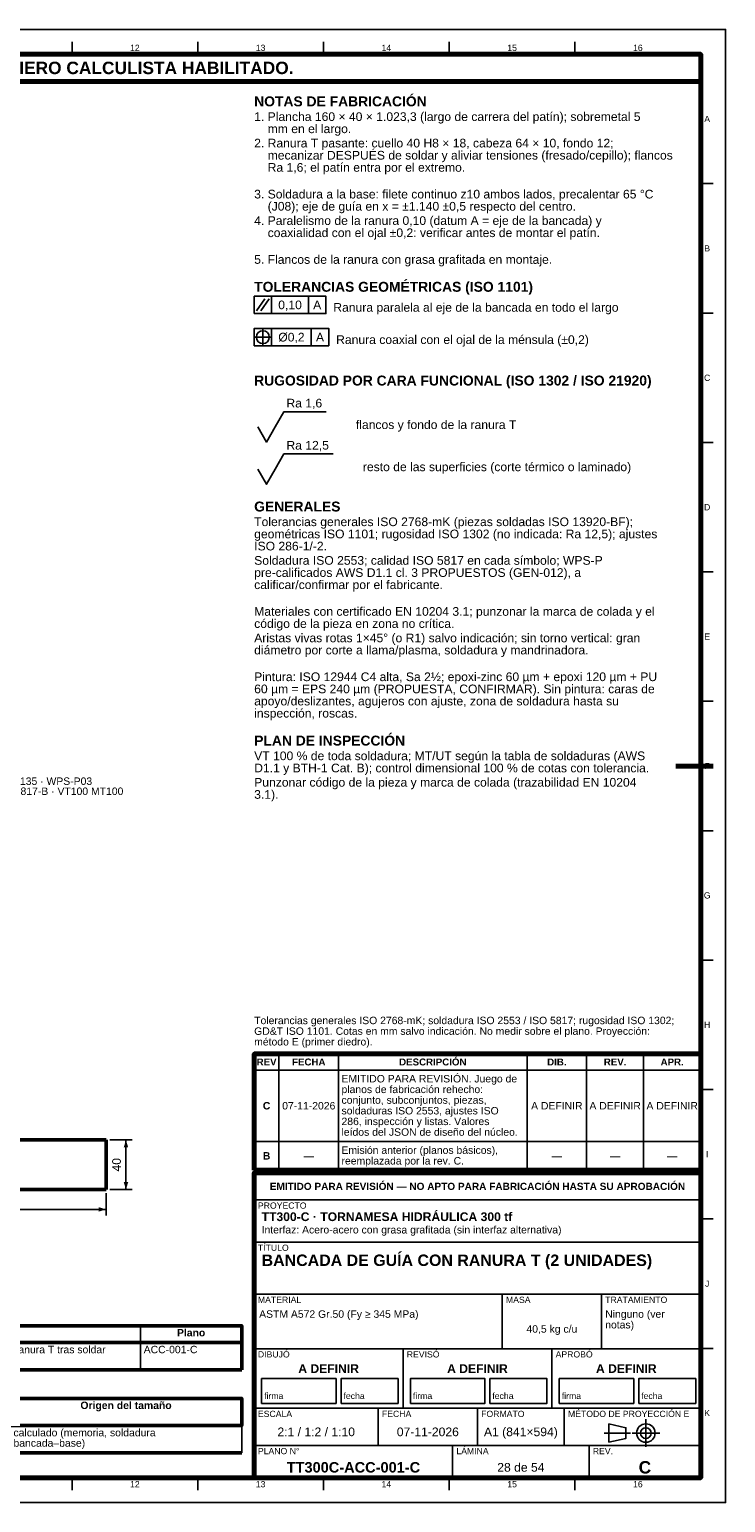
# Model space of a CAD drawing. Header units: millimetres. Extents: x 0 to 841, y 0 to 594.
# Tile 3 of 3: x 560 to 841, y 0 to 594. Entities that reach past the tile are written whole.
import ezdxf
from ezdxf.enums import TextEntityAlignment as Align

# ---------------------------------------------------------------- set-up
doc = ezdxf.new("R2010")
doc.units = ezdxf.units.MM
doc.linetypes.add('EJE', pattern=[31, 20, -4, 3, -4])
for name, color, linetype, lineweight in [('COTA', 7, 'CONTINUOUS', 25), ('EJE', 7, 'EJE', 25), ('FINA', 7, 'CONTINUOUS', 25), ('MARCO', 7, 'CONTINUOUS', 70), ('TXT', 7, 'CONTINUOUS', 25), ('VIS', 7, 'CONTINUOUS', 50)]:
    doc.layers.add(name, color=color, linetype=linetype, lineweight=lineweight)
doc.styles.add('STD', font='LiberationSans-Regular.ttf')
doc.styles.add('STDB', font='LiberationSans-Bold.ttf')

msp = doc.modelspace()

# ---------------------------------------------------------------- linework, layer by layer
at = {"layer": 'COTA'}
for p, q in [((651.9, 480.53), (655.3, 485.33)), ((653.7, 480.53), (657.1, 485.33)), ((658, 479.43), (658, 486.43)), ((672.9, 479.43), (672.9, 486.43)), ((650.9, 469.93), (658.1, 469.93)), ((654.5, 466.33), (654.5, 473.53)), ((658, 466.43), (658, 473.43)), ((674.03, 466.43), (674.03, 473.43)), ((592.81, 146.2), (601.81, 146.2)), ((599.31, 126.2), (599.31, 146.2)), ((592.81, 126.2), (601.81, 126.2)), ((591.31, 124.7), (591.31, 115.7)), ((79.69, 118.2), (591.31, 118.2))]:
    msp.add_line(p, q, dxfattribs=at)
for points in [[(651, 479.43), (679.9, 479.43), (679.9, 486.43), (651, 486.43)], [(651, 466.43), (681.03, 466.43), (681.03, 473.43), (651, 473.43)]]:
    msp.add_lwpolyline(points, close=True, dxfattribs=at)
for points in [[(659.5, 433.73), (663, 439.83), (679.99, 439.83)], [(652.5, 433.73), (656, 427.63), (659.5, 433.73)], [(659.5, 416.73), (663, 422.83), (682.82, 422.83)], [(652.5, 416.73), (656, 410.63), (659.5, 416.73)]]:
    msp.add_lwpolyline(points, dxfattribs=at)
msp.add_circle((654.5, 469.93), 2.6, dxfattribs=at)
for points in [[(599.31, 146.2), (598.41, 143.2), (600.21, 143.2)], [(599.31, 126.2), (600.21, 129.2), (598.41, 129.2)], [(591.31, 118.2), (588.31, 119.1), (588.31, 117.3)]]:
    msp.add_solid(points, dxfattribs=at)
at = {"layer": 'EJE'}
for p, q in [((808.88, 22.42), (808.88, 33.58)), ((792.14, 28), (802.68, 28)), ((803.3, 28), (814.46, 28))]:
    msp.add_line(p, q, dxfattribs=at)
at = {"layer": 'FINA'}
for p, q in [((577.56, 584), (577.56, 589)), ((628.25, 584), (628.25, 589)), ((678.94, 584), (678.94, 589)), ((729.62, 584), (729.62, 589)), ((780.31, 584), (780.31, 589)), ((831, 531.82), (836, 531.82)), ((831, 479.64), (836, 479.64)), ((831, 427.45), (836, 427.45)), ((831, 375.27), (836, 375.27)), ((831, 323.09), (836, 323.09)), ((831, 270.91), (836, 270.91)), ((831, 218.73), (836, 218.73)), ((661, 134), (661, 180.9)), ((685, 134), (685, 180.9)), ((761, 134), (761, 180.9)), ((785, 134), (785, 180.9)), ((808, 134), (808, 180.9)), ((651, 174.4), (831, 174.4)), ((831, 166.55), (836, 166.55)), ((651, 145.6), (831, 145.6)), ((651, 134), (831, 134)), ((651, 133), (831, 133)), ((651, 122), (831, 122)), ((831, 114.36), (836, 114.36)), ((651, 105), (831, 105)), ((651, 84), (831, 84)), ((751, 62), (751, 84)), ((791, 62), (791, 84)), ((605.16, 71.3), (605.16, 53.5)), ((25, 64.5), (646, 64.5)), ((651, 62), (831, 62)), ((711, 38), (711, 62)), ((771, 38), (771, 62)), ((831, 62.18), (836, 62.18)), ((646, 42), (646, 20)), ((651, 38), (831, 38)), ((701, 23), (701, 38)), ((741, 23), (741, 38)), ((776, 23), (776, 38)), ((25, 31), (646, 31)), ((651, 23), (831, 23)), ((731, 10), (731, 23)), ((786, 10), (786, 23)), ((577.56, 10), (577.56, 5)), ((628.25, 10), (628.25, 5)), ((678.94, 10), (678.94, 5)), ((729.62, 10), (729.62, 5)), ((780.31, 10), (780.31, 5))]:
    msp.add_line(p, q, dxfattribs=at)
for points in [[(0, 0), (841, 0), (841, 594), (0, 594)], [(654, 40), (684, 40), (684, 50), (654, 50)], [(686, 40), (709, 40), (709, 50), (686, 50)], [(714, 40), (744, 40), (744, 50), (714, 50)], [(746, 40), (769, 40), (769, 50), (746, 50)], [(774, 40), (804, 40), (804, 50), (774, 50)], [(806, 40), (829, 40), (829, 50), (806, 50)], [(794, 24.28), (800.82, 25.83), (800.82, 30.17), (794, 31.72)]]:
    msp.add_lwpolyline(points, close=True, dxfattribs=at)
for radius in [3.72, 2.17]:
    msp.add_circle((808.88, 28), radius, dxfattribs=at)
at = {"layer": 'MARCO'}
msp.add_line((836, 297), (821, 297), dxfattribs=at)
for points in [[(20, 10), (831, 10), (831, 584), (20, 584)], [(20, 573), (831, 573), (831, 584), (20, 584)], [(651, 134), (831, 134), (831, 180.9), (651, 180.9)], [(651, 10), (831, 10), (831, 133), (651, 133)]]:
    msp.add_lwpolyline(points, close=True, dxfattribs=at)
at = {"layer": 'VIS'}
for p, q in [((646, 71.3), (646, 53.5)), ((25, 53.5), (646, 53.5)), ((25, 20), (646, 20))]:
    msp.add_line(p, q, dxfattribs=at)
for points in [[(79.69, 146.2), (591.31, 146.2)], [(591.31, 126.2), (591.31, 146.2)], [(79.69, 126.2), (591.31, 126.2)]]:
    msp.add_lwpolyline(points, dxfattribs=at)
for points in [[(25, 64.5), (646, 64.5), (646, 71.3), (25, 71.3)], [(25, 31), (646, 31), (646, 42), (25, 42)]]:
    msp.add_lwpolyline(points, close=True, dxfattribs=at)

# ---------------------------------------------------------------- texts
at = {"layer": 'TXT'}
for s, height, style, p in [('ESTOS PLANOS NO SON VÁLIDOS PARA FABRICACIÓN HASTA SU REVISIÓN Y APROBACIÓN POR UN INGENIERO CALCULISTA HABILITADO.', 5, 'STDB', (425.5, 578.5)), ('12', 2.5, 'STD', (602.91, 586.6)), ('13', 2.5, 'STD', (653.59, 586.6)), ('14', 2.5, 'STD', (704.28, 586.6)), ('15', 2.5, 'STD', (754.97, 586.6)), ('16', 2.5, 'STD', (805.66, 586.6)), ('A', 2.5, 'STD', (833.6, 557.91)), ('B', 2.5, 'STD', (833.6, 505.73)), ('0,10', 3.5, 'STD', (665.45, 482.93)), ('A', 3.5, 'STD', (676.4, 482.93)), ('Ø0,2', 3.5, 'STD', (666.01, 469.93)), ('A', 3.5, 'STD', (677.53, 469.93)), ('C', 2.5, 'STD', (833.6, 453.55)), ('D', 2.5, 'STD', (833.6, 401.36)), ('E', 2.5, 'STD', (833.6, 349.18)), ('F', 2.5, 'STD', (833.6, 297)), ('G', 2.5, 'STD', (833.6, 244.82)), ('H', 2.5, 'STD', (833.6, 192.64)), ('REV', 2.8, 'STDB', (656, 177.65)), ('FECHA', 2.8, 'STDB', (673, 177.65)), ('DESCRIPCIÓN', 2.8, 'STDB', (723, 177.65)), ('DIB.', 2.8, 'STDB', (773, 177.65)), ('REV.', 2.8, 'STDB', (796.5, 177.65)), ('APR.', 2.8, 'STDB', (819.5, 177.65)), ('C', 3, 'STDB', (656, 160)), ('07-11-2026', 3, 'STD', (673, 160)), ('A DEFINIR', 3, 'STD', (773, 160)), ('A DEFINIR', 3, 'STD', (796.5, 160)), ('A DEFINIR', 3, 'STD', (819.5, 160)), ('B', 3, 'STDB', (656, 139.8)), ('—', 3, 'STD', (673, 139.8)), ('—', 3, 'STD', (773, 139.8)), ('—', 3, 'STD', (796.5, 139.8)), ('—', 3, 'STD', (819.5, 139.8)), ('I', 2.5, 'STD', (833.6, 140.45)), ('EMITIDO PARA REVISIÓN — NO APTO PARA FABRICACIÓN HASTA SU APROBACIÓN', 2.9, 'STDB', (741, 127.5)), ('J', 2.5, 'STD', (833.6, 88.27)), ('40,5 kg c/u', 3, 'STD', (771, 70)), ('Plano', 3, 'STDB', (625.58, 68.5)), ('A DEFINIR', 3.5, 'STDB', (681, 54)), ('A DEFINIR', 3.5, 'STDB', (741, 54)), ('A DEFINIR', 3.5, 'STDB', (801, 54)), ('Origen del tamaño', 3, 'STDB', (599.34, 39.2)), ('K', 2.5, 'STD', (833.6, 36.09)), ('2:1 / 1:2 / 1:10', 3.5, 'STD', (676, 28.5)), ('07-11-2026', 3.5, 'STD', (721, 28.5)), ('A1 (841×594)', 3.5, 'STD', (758.5, 28.5)), ('TT300C-ACC-001-C', 4.2, 'STDB', (691, 14.2)), ('28 de 54', 3.5, 'STD', (758.5, 14.2)), ('C', 5, 'STDB', (808.5, 14.2)), ('12', 2.5, 'STD', (602.91, 7.4)), ('13', 2.5, 'STD', (653.59, 7.4)), ('14', 2.5, 'STD', (704.28, 7.4)), ('15', 2.5, 'STD', (754.97, 7.4)), ('16', 2.5, 'STD', (805.66, 7.4))]:
    msp.add_text(s, height=height, dxfattribs=dict(at, style=style)).set_placement(p, align=Align.MIDDLE_CENTER)
for s, height, style, p in [('NOTAS DE FABRICACIÓN', 4, 'STDB', (651, 567)), ('1. Plancha 160 × 40 × 1.023,3 (largo de carrera del patín); sobremetal 5', 3.5, 'STD', (651, 560.6)), ('    mm en el largo.', 3.5, 'STD', (651, 555.7)), ('2. Ranura T pasante: cuello 40 H8 × 18, cabeza 64 × 10, fondo 12;', 3.5, 'STD', (651, 549.93)), ('    mecanizar DESPUÉS de soldar y aliviar tensiones (fresado/cepillo); flancos', 3.5, 'STD', (651, 545.03)), ('    Ra 1,6; el patín entra por el extremo.', 3.5, 'STD', (651, 540.13)), ('3. Soldadura a la base: filete continuo z10 ambos lados, precalentar 65 °C', 3.5, 'STD', (651, 529.35)), ('    (J08); eje de guía en x = ±1.140 ±0,5 respecto del centro.', 3.5, 'STD', (651, 524.45)), ('4. Paralelismo de la ranura 0,10 (datum A = eje de la bancada) y', 3.5, 'STD', (651, 518.68)), ('    coaxialidad con el ojal ±0,2: verificar antes de montar el patín.', 3.5, 'STD', (651, 513.78)), ('5. Flancos de la ranura con grasa grafitada en montaje.', 3.5, 'STD', (651, 503)), ('TOLERANCIAS GEOMÉTRICAS (ISO 1101)', 4, 'STDB', (651, 492.23)), ('RUGOSIDAD POR CARA FUNCIONAL (ISO 1302 / ISO 21920)', 4, 'STDB', (651, 454.43)), ('GENERALES', 4, 'STDB', (651, 403.63)), ('Tolerancias generales ISO 2768-mK (piezas soldadas ISO 13920-BF);', 3.5, 'STD', (651, 397.23)), ('geométricas ISO 1101; rugosidad ISO 1302 (no indicada: Ra 12,5); ajustes', 3.5, 'STD', (651, 392.33)), ('ISO 286-1/-2.', 3.5, 'STD', (651, 387.43)), ('Soldadura ISO 2553; calidad ISO 5817 en cada símbolo; WPS-P', 3.5, 'STD', (651, 381.65)), ('pre-calificados AWS D1.1 cl. 3 PROPUESTOS (GEN-012), a', 3.5, 'STD', (651, 376.75)), ('calificar/confirmar por el fabricante.', 3.5, 'STD', (651, 371.85)), ('código de la pieza en zona no crítica.', 3.5, 'STD', (651, 356.18)), ('Materiales con certificado EN 10204 3.1; punzonar la marca de colada y el', 3.5, 'STD', (651, 361.08)), ('Aristas vivas rotas 1×45° (o R1) salvo indicación; sin torno vertical: gran', 3.5, 'STD', (651, 350.4)), ('diámetro por corte a llama/plasma, soldadura y mandrinadora.', 3.5, 'STD', (651, 345.5)), ('Pintura: ISO 12944 C4 alta, Sa 2½; epoxi-zinc 60 µm + epoxi 120 µm + PU', 3.5, 'STD', (651, 334.73)), ('60 µm = EPS 240 µm (PROPUESTA, CONFIRMAR). Sin pintura: caras de', 3.5, 'STD', (651, 329.83)), ('apoyo/deslizantes, agujeros con ajuste, zona de soldadura hasta su', 3.5, 'STD', (651, 324.93)), ('inspección, roscas.', 3.5, 'STD', (651, 320.03)), ('PLAN DE INSPECCIÓN', 4, 'STDB', (651, 309.25)), ('VT 100 % de toda soldadura; MT/UT según la tabla de soldaduras (AWS', 3.5, 'STD', (651, 302.85)), ('D1.1 y BTH-1 Cat. B); control dimensional 100 % de cotas con tolerancia.', 3.5, 'STD', (651, 297.95)), ('J08 · 135 · WPS-P03', 3, 'STD', (546.09, 292.38)), ('Punzonar código de la pieza y marca de colada (trazabilidad EN 10204', 3.5, 'STD', (651, 292.18)), ('ISO 5817-B · VT100 MT100', 3, 'STD', (546.09, 288.33)), ('3.1).', 3.5, 'STD', (651, 287.28)), ('EMITIDO PARA REVISIÓN. Juego de', 3, 'STD', (686.2, 172.4)), ('planos de fabricación rehecho:', 3, 'STD', (686.2, 168.1)), ('conjunto, subconjuntos, piezas,', 3, 'STD', (686.2, 163.8)), ('soldaduras ISO 2553, ajustes ISO', 3, 'STD', (686.2, 159.5)), ('286, inspección y listas. Valores', 3, 'STD', (686.2, 155.2)), ('leídos del JSON de diseño del núcleo.', 3, 'STD', (686.2, 150.9)), ('Emisión anterior (planos básicos),', 3, 'STD', (686.2, 143.6)), ('reemplazada por la rev. C.', 3, 'STD', (686.2, 139.3)), ('PROYECTO', 2.5, 'STD', (652.5, 121)), ('TT300-C · TORNAMESA HIDRÁULICA 300 tf', 3.5, 'STDB', (654, 117)), ('Interfaz: Acero-acero con grasa grafitada (sin interfaz alternativa)', 3, 'STD', (654, 111.5)), ('TÍTULO', 2.5, 'STD', (652.5, 104)), ('BANCADA DE GUÍA CON RANURA T (2 UNIDADES)', 4.6, 'STDB', (654, 100)), ('MATERIAL', 2.5, 'STD', (652.5, 83)), ('ASTM A572 Gr.50 (Fy ≥ 345 MPa)', 3, 'STD', (653, 77.5)), ('MASA', 2.5, 'STD', (752.5, 83)), ('TRATAMIENTO', 2.5, 'STD', (792.5, 83)), ('Ninguno (ver', 3, 'STD', (792.5, 77.5)), ('notas)', 3, 'STD', (792.5, 73.2)), ('DIBUJÓ', 2.5, 'STD', (652.5, 61)), ('REVISÓ', 2.5, 'STD', (712.5, 61)), ('APROBÓ', 2.5, 'STD', (772.5, 61)), ('ESCALA', 2.5, 'STD', (652.5, 37)), ('FECHA', 2.5, 'STD', (702.5, 37)), ('FORMATO', 2.5, 'STD', (742.5, 37)), ('MÉTODO DE PROYECCIÓN E', 2.5, 'STD', (777.5, 37)), ('PLANO N°', 2.5, 'STD', (652.5, 22)), ('LÁMINA', 2.5, 'STD', (732.5, 22)), ('REV.', 2.5, 'STD', (787.5, 22))]:
    msp.add_text(s, height=height, dxfattribs=dict(at, style=style)).set_placement(p, align=Align.TOP_LEFT)
at = {"layer": 'TXT', "style": 'STD'}
for s, height, p in [('Ranura paralela al eje de la bancada en todo el largo', 3.5, (682.9, 481.93)), ('Ranura coaxial con el ojal de la ménsula (±0,2)', 3.5, (684.03, 468.93)), ('flancos y fondo de la ranura T', 3.5, (691.99, 434.63)), ('resto de las superficies (corte térmico o laminado)', 3.5, (694.82, 417.63)), ('Ranura T pasante: el patín entra por el extremo; Ranura T tras soldar', 3, (462.32, 61.7)), ('ACC-001-C', 3, (606.46, 61.7)), ('calculado (memoria, soldadura', 3, (553.97, 28.2)), ('bancada–base)', 3, (553.97, 24))]:
    msp.add_text(s, height=height, dxfattribs=at).set_placement(p, align=Align.MIDDLE_LEFT)
for s, height, p in [('Ra 1,6', 3.5, (664, 440.53)), ('Ra 12,5', 3.5, (664, 423.53)), ('Tolerancias generales ISO 2768-mK; soldadura ISO 2553 / ISO 5817; rugosidad ISO 1302;', 3, (651, 192)), ('GD&T ISO 1101. Cotas en mm salvo indicación. No medir sobre el plano. Proyección:', 3, (651, 187.7)), ('método E (primer diedro).', 3, (651, 183.4)), ('firma', 2.5, (655, 41)), ('fecha', 2.5, (687, 41)), ('firma', 2.5, (715, 41)), ('fecha', 2.5, (747, 41)), ('firma', 2.5, (775, 41)), ('fecha', 2.5, (807, 41))]:
    msp.add_text(s, height=height, dxfattribs=at).set_placement(p, align=Align.BOTTOM_LEFT)
msp.add_text('40', height=3.5, rotation=90, dxfattribs=at).set_placement((598.31, 136.2), align=Align.BOTTOM_CENTER)

doc.saveas('drawing.dxf')
